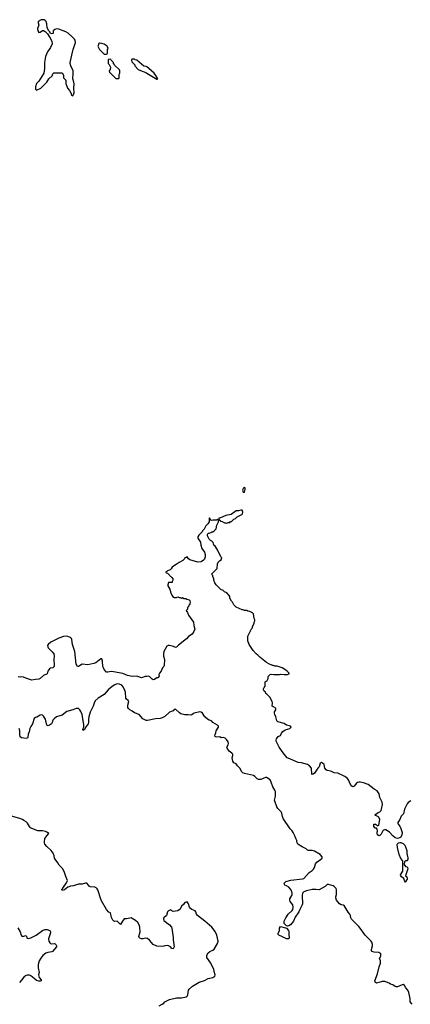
# Model space of a CAD drawing. Header units: inches. Extents: x 2293880 to 2522759, y 823965 to 1006879.
# Tile 234 of 256: x 2437821 to 2444512, y 911188 to 928043. Entities that reach past the tile are written whole.
import ezdxf

# ---------------------------------------------------------------- set-up
doc = ezdxf.new("R2010")
doc.units = ezdxf.units.IN
doc.header["$MEASUREMENT"] = 0
for name, color, linetype in [('C4931', 7, 'Continuous'), ('C4932', 7, 'Continuous'), ('C4941', 7, 'Continuous'), ('C4942', 7, 'Continuous')]:
    doc.layers.add(name, color=color, linetype=linetype)

msp = doc.modelspace()

# ---------------------------------------------------------------- linework, layer by layer
at = {"layer": 'C4931', "color": 5}
for points, elevation in [([(2440000, 916802), (2439970, 916799), (2439910, 916777), (2439830, 916807), (2439750, 916801), (2439670, 916816), (2439590, 916852), (2439430, 916881), (2439390, 916886), (2439330, 916875), (2439310, 916876), (2439270, 916917), (2439254, 916950), (2439248, 916970), (2439242, 917062), (2439230, 917102), (2439210, 917104), (2439126, 917034), (2439090, 917020), (2438990, 917002), (2438890, 917009), (2438830, 916969), (2438810, 916969), (2438790, 917010), (2438768, 917228), (2438725, 917345), (2438715, 917435), (2438710, 917450), (2438690, 917470), (2438630, 917490), (2438570, 917485), (2438490, 917457), (2438357, 917390), (2438308, 917350), (2438300, 917330), (2438302, 917310), (2438311, 917290), (2438380, 917220), (2438405, 917185), (2438410, 917150), (2438406, 917090), (2438413, 916990), (2438410, 916970), (2438403, 916957), (2438390, 916949), (2438350, 916941), (2438330, 916929), (2438306, 916890), (2438290, 916844), (2438230, 916814), (2438173, 916767), (2438150, 916754), (2438090, 916750), (2438030, 916737), (2437926, 916770), (2437889, 916789), (2437850, 916793), (2437829, 916789), (2437795, 916795)], 60), ([(2440000, 916049), (2439989, 916049), (2439930, 916075), (2439867, 916147), (2439790, 916178), (2439750, 916208), (2439710, 916230), (2439686, 916250), (2439676, 916270), (2439673, 916307), (2439693, 916370), (2439682, 916390), (2439652, 916412), (2439638, 916430), (2439631, 916529), (2439612, 916590), (2439590, 916627), (2439568, 916650), (2439530, 916670), (2439490, 916674), (2439450, 916659), (2439406, 916630), (2439336, 916570), (2439270, 916492), (2439164, 916430), (2439115, 916385), (2439096, 916344), (2439080, 916290), (2439031, 916189), (2439006, 916110), (2438999, 916070), (2439002, 916010), (2438995, 915990), (2438958, 915942), (2438930, 915895), (2438910, 915878), (2438902, 915890), (2438906, 915910), (2438919, 915930), (2438921, 915970), (2438890, 916150), (2438870, 916201), (2438853, 916230), (2438830, 916250), (2438790, 916251), (2438729, 916229), (2438630, 916203), (2438550, 916137), (2438450, 916107), (2438410, 916075), (2438390, 916050), (2438377, 916010), (2438364, 915990), (2438330, 915964), (2438310, 915956), (2438287, 915967), (2438262, 916070), (2438230, 916119), (2438210, 916135), (2438190, 916142), (2438170, 916139), (2438115, 916105), (2438090, 916099), (2438070, 916078), (2438043, 915990), (2438010, 915941), (2437997, 915910), (2437984, 915850), (2437967, 915810), (2437961, 915759), (2437955, 915745), (2437930, 915740), (2437854, 915750), (2437830, 915767), (2437824, 915804), (2437823, 915870), (2437810, 915907)], 80), ([(2440000, 912314), (2439970, 912319), (2439930, 912309), (2439910, 912309), (2439880, 912320), (2439868, 912330), (2439862, 912350), (2439883, 912430), (2439881, 912510), (2439870, 912550), (2439847, 912587), (2439803, 912623), (2439750, 912658), (2439730, 912666), (2439710, 912665), (2439650, 912649), (2439610, 912649), (2439581, 912610), (2439550, 912555), (2439529, 912569), (2439490, 912609), (2439450, 912604), (2439430, 912615), (2439415, 912630), (2439394, 912674), (2439374, 912754), (2439350, 912768), (2439310, 912809), (2439221, 912961), (2439209, 912989), (2439158, 913150), (2439147, 913167), (2439130, 913183), (2439110, 913193), (2439030, 913200), (2439011, 913211), (2438977, 913257), (2438970, 913261), (2438950, 913260), (2438890, 913242), (2438830, 913245), (2438743, 913217), (2438690, 913213), (2438648, 913192), (2438590, 913149), (2438550, 913135), (2438546, 913150), (2438569, 913191), (2438625, 913270), (2438636, 913290), (2438640, 913310), (2438610, 913374), (2438584, 913464), (2438552, 913512), (2438497, 913570), (2438477, 913610), (2438429, 913670), (2438419, 913690), (2438413, 913730), (2438395, 913775), (2438360, 913820), (2438285, 913890), (2438253, 913930), (2438245, 913950), (2438245, 913970), (2438254, 914026), (2438285, 914075), (2438318, 914110), (2438298, 914130), (2438264, 914144), (2438210, 914155), (2438130, 914156), (2438030, 914195), (2438006, 914210), (2437989, 914230), (2437953, 914290), (2437932, 914312), (2437890, 914333), (2437869, 914350), (2437821, 914370), (2437682, 914410)], 120), ([(2437790, 912498), (2437831, 912430), (2437845, 912370), (2437856, 912356), (2437870, 912351), (2437930, 912365), (2437937, 912357), (2437944, 912324), (2437950, 912318), (2437970, 912315), (2438014, 912326), (2438102, 912370), (2438210, 912450), (2438250, 912467), (2438290, 912471), (2438338, 912450), (2438351, 912431), (2438351, 912410), (2438314, 912310), (2438318, 912270), (2438340, 912240), (2438351, 912231), (2438370, 912226), (2438410, 912231), (2438430, 912222), (2438442, 912210), (2438452, 912190), (2438451, 912170), (2438382, 912090), (2438370, 912084), (2438305, 912075), (2438270, 912061), (2438219, 912021), (2438183, 911977), (2438154, 911930), (2438137, 911870), (2438139, 911810), (2438155, 911730), (2438146, 911690), (2438147, 911670), (2438156, 911650), (2438191, 911610), (2438191, 911589), (2438170, 911582), (2438150, 911582), (2438110, 911595), (2438072, 911632), (2438015, 911675), (2437990, 911685), (2437950, 911685), (2437922, 911678), (2437890, 911654), (2437850, 911599), (2437816, 911564)], 120)]:
    msp.add_lwpolyline(points, dxfattribs=dict(at, elevation=elevation))
at = {"layer": 'C4932', "color": 5, "elevation": 60}
for points in [[(2438210, 928043), (2438190, 928038), (2438138, 928010), (2438139, 927990), (2438151, 927949), (2438127, 927893), (2438131, 927850), (2438150, 927826), (2438170, 927831), (2438210, 927858), (2438230, 927856), (2438258, 927838), (2438298, 927798), (2438338, 927738), (2438373, 927673), (2438379, 927630), (2438351, 927569), (2438298, 927490), (2438261, 927410), (2438246, 927310), (2438245, 927210), (2438236, 927130), (2438148, 926992), (2438110, 926948), (2438092, 926892), (2438093, 926853), (2438110, 926834), (2438186, 926870), (2438288, 926972), (2438322, 927030), (2438377, 927083), (2438390, 927114), (2438408, 927132), (2438550, 927134), (2438572, 927092), (2438572, 927050), (2438612, 927010), (2438612, 926950), (2438638, 926870), (2438676, 926830), (2438698, 926790), (2438710, 926754), (2438730, 926742), (2438749, 926771), (2438753, 926790), (2438746, 926870), (2438753, 926947), (2438751, 926971), (2438729, 927030), (2438740, 927120), (2438740, 927170), (2438699, 927250), (2438685, 927290), (2438685, 927310), (2438729, 927510), (2438739, 927530), (2438775, 927650), (2438769, 927690), (2438759, 927710), (2438721, 927750), (2438650, 927812), (2438610, 927835), (2438490, 927879), (2438450, 927888), (2438424, 927876), (2438394, 927850), (2438393, 927807), (2438370, 927798), (2438350, 927809), (2438335, 927835), (2438318, 927850), (2438290, 927906), (2438289, 927970), (2438274, 928010), (2438255, 928030), (2438239, 928039)], [(2439190, 927638), (2439174, 927630), (2439174, 927610), (2439162, 927590), (2439190, 927534), (2439270, 927454), (2439310, 927454), (2439322, 927458), (2439326, 927470), (2439326, 927530), (2439338, 927550), (2439318, 927590), (2439270, 927622), (2439230, 927635)], [(2439370, 927366), (2439338, 927362), (2439334, 927350), (2439334, 927290), (2439353, 927273), (2439374, 927230), (2439372, 927188), (2439354, 927170), (2439358, 927138), (2439370, 927134), (2439470, 927034), (2439510, 927034), (2439522, 927038), (2439526, 927050), (2439527, 927107), (2439538, 927130), (2439538, 927170), (2439530, 927186), (2439447, 927267), (2439442, 927282), (2439427, 927287), (2439426, 927310), (2439387, 927347), (2439382, 927362)]]:
    msp.add_lwpolyline(points, close=True, dxfattribs=at)
msp.add_lwpolyline([(2440000, 927233), (2439990, 927239), (2439949, 927249), (2439830, 927348), (2439798, 927358), (2439790, 927366), (2439750, 927366), (2439738, 927362), (2439734, 927350), (2439744, 927324), (2439794, 927270), (2439794, 927250), (2439850, 927192), (2439891, 927171), (2439980, 927140), (2440000, 927127)], dxfattribs=at)
at = {"layer": 'C4941', "color": 5}
for points, elevation in [([(2441643, 920000), (2441640, 919990), (2441650, 919954), (2441670, 919956), (2441683, 920000)], 60), ([(2444518, 914670), (2444477, 914643), (2444460, 914620), (2444412, 914528), (2444394, 914450), (2444353, 914407), (2444330, 914353), (2444300, 914300), (2444297, 914290), (2444303, 914270), (2444330, 914237), (2444350, 914199), (2444370, 914132), (2444368, 914090), (2444348, 914050), (2444330, 914036), (2444294, 914026), (2444250, 914039), (2444210, 914070), (2444155, 914135), (2444090, 914174), (2444070, 914175), (2444051, 914169), (2444041, 914159), (2444010, 914101), (2443990, 914076), (2443970, 914070), (2443950, 914090), (2443944, 914110), (2443943, 914137), (2443949, 914150), (2443947, 914187), (2443930, 914206), (2443910, 914206), (2443888, 914230), (2443886, 914270), (2443914, 914270), (2443930, 914262), (2443950, 914242), (2443970, 914254), (2443989, 914350), (2443970, 914389), (2443930, 914415), (2443918, 914418), (2443906, 914430), (2443959, 914470), (2443990, 914484), (2444010, 914507), (2444019, 914530), (2444034, 914610), (2444030, 914650), (2443990, 914729), (2443976, 914790), (2443944, 914844), (2443890, 914871), (2443790, 914950), (2443710, 914981), (2443653, 914993), (2443630, 914993), (2443610, 914987), (2443589, 914971), (2443550, 914925), (2443530, 914913), (2443510, 914925), (2443490, 914949), (2443454, 915030), (2443430, 915057), (2443390, 915085), (2443270, 915145), (2443210, 915151), (2443150, 915177), (2443090, 915189), (2443070, 915201), (2443049, 915230), (2443036, 915296), (2443010, 915318), (2442990, 915328), (2442970, 915318), (2442948, 915252), (2442927, 915230), (2442870, 915145), (2442850, 915129), (2442830, 915122), (2442824, 915130), (2442821, 915230), (2442786, 915270), (2442750, 915294), (2442650, 915323), (2442590, 915330), (2442419, 915399), (2442405, 915410), (2442332, 915492), (2442267, 915590), (2442217, 915690), (2442214, 915710), (2442222, 915730), (2442250, 915771), (2442290, 915792), (2442304, 915830), (2442330, 915859), (2442370, 915884), (2442448, 915910), (2442474, 915930), (2442462, 915950), (2442390, 915966), (2442350, 915993), (2442244, 916024), (2442223, 916043), (2442209, 916110), (2442189, 916150), (2442184, 916170), (2442186, 916194), (2442209, 916230), (2442208, 916250), (2442189, 916269), (2442160, 916280), (2442148, 916290), (2442153, 916350), (2442144, 916370), (2442106, 916446), (2442057, 916497), (2442038, 916510), (2442029, 916529), (2442010, 916548), (2441998, 916570), (2441998, 916590), (2442006, 916610), (2442027, 916633), (2442028, 916710), (2442058, 916730), (2442075, 916765), (2442075, 916790), (2442080, 916800), (2442110, 916832), (2442130, 916842), (2442172, 916832), (2442270, 916832), (2442290, 916838), (2442350, 916831), (2442408, 916832), (2442435, 916845), (2442438, 916850), (2442428, 916870), (2442399, 916899), (2442318, 916950), (2442230, 916974), (2442190, 916978), (2442170, 916988), (2442150, 916988), (2442090, 917014), (2442050, 917039), (2441932, 917132), (2441903, 917163), (2441869, 917190), (2441823, 917243), (2441749, 917350), (2441729, 917410), (2441729, 917490), (2441790, 917614), (2441807, 917633), (2441808, 917650), (2441838, 917710), (2441838, 917730), (2441848, 917750), (2441848, 917770), (2441838, 917790), (2441828, 917870), (2441810, 917888), (2441766, 917910), (2441730, 917918), (2441710, 917928), (2441672, 917928), (2441650, 917938), (2441630, 917938), (2441530, 917986), (2441490, 918026), (2441468, 918070), (2441448, 918090), (2441420, 918140), (2441418, 918170), (2441410, 918186), (2441369, 918229), (2441330, 918249), (2441309, 918269), (2441268, 918290), (2441188, 918370), (2441165, 918405), (2441149, 918450), (2441148, 918470), (2441128, 918510), (2441127, 918527), (2441108, 918550), (2441206, 918650), (2441208, 918730), (2441223, 918757), (2441243, 918777), (2441270, 918794), (2441286, 918830), (2441268, 918848), (2441209, 918969), (2441170, 919028), (2441149, 919050), (2441134, 919094), (2441115, 919115), (2441090, 919128), (2441068, 919150), (2441038, 919210), (2441038, 919230), (2441049, 919251), (2441067, 919253), (2441096, 919264), (2441110, 919274), (2441130, 919274), (2441160, 919300), (2441186, 919330), (2441198, 919390), (2441226, 919450), (2441226, 919470), (2441222, 919482), (2441210, 919486), (2441190, 919478), (2441130, 919475), (2441108, 919468), (2441096, 919476), (2441070, 919515), (2441065, 919510), (2441064, 919450), (2441046, 919414), (2441030, 919403), (2441010, 919378), (2440979, 919321), (2440950, 919291), (2440944, 919276), (2440926, 919254), (2440890, 919218), (2440873, 919190), (2440871, 919170), (2440917, 919097), (2440924, 919050), (2440943, 918990), (2440985, 918930), (2440996, 918890), (2440998, 918850), (2440985, 918810), (2440971, 918790), (2440930, 918764), (2440870, 918757), (2440738, 918798), (2440710, 918815), (2440690, 918848), (2440670, 918844), (2440665, 918835), (2440650, 918829), (2440645, 918815), (2440615, 918785), (2440550, 918752), (2440503, 918717), (2440455, 918690), (2440435, 918670), (2440418, 918642), (2440396, 918624), (2440383, 918617), (2440352, 918610), (2440343, 918597), (2440325, 918590), (2440324, 918584), (2440330, 918574), (2440354, 918570), (2440394, 918530), (2440398, 918518), (2440410, 918514), (2440430, 918494), (2440442, 918470), (2440442, 918450), (2440433, 918427), (2440431, 918409), (2440370, 918406), (2440358, 918370), (2440361, 918350), (2440394, 918294), (2440410, 918232), (2440427, 918190), (2440450, 918158), (2440470, 918151), (2440508, 918152), (2440530, 918162), (2440550, 918154), (2440570, 918154), (2440590, 918142), (2440610, 918154), (2440630, 918134), (2440667, 918133), (2440684, 918124), (2440732, 918110), (2440733, 918093), (2440742, 918070), (2440734, 918050), (2440734, 918030), (2440718, 918022), (2440714, 917990), (2440698, 917982), (2440694, 917950), (2440674, 917930), (2440695, 917895), (2440711, 917850), (2440744, 917810), (2440798, 917730), (2440805, 917670), (2440819, 917610), (2440804, 917570), (2440773, 917527), (2440710, 917484), (2440676, 917444), (2440542, 917338), (2440510, 917301), (2440490, 917296), (2440455, 917315), (2440390, 917333), (2440362, 917330), (2440343, 917317), (2440293, 917230), (2440285, 917190), (2440287, 917150), (2440301, 917090), (2440296, 916990), (2440291, 916970), (2440270, 916948), (2440245, 916890), (2440212, 916850), (2440202, 916830), (2440212, 916810), (2440197, 916783), (2440190, 916778), (2440170, 916778), (2440130, 916749), (2440110, 916742), (2440090, 916755), (2440053, 916793), (2440030, 916804), (2440000, 916802)], 60), ([(2444545, 911190), (2444507, 911230), (2444508, 911290), (2444487, 911390), (2444468, 911428), (2444435, 911470), (2444410, 911513), (2444390, 911527), (2444370, 911524), (2444290, 911489), (2444270, 911487), (2444250, 911492), (2444210, 911519), (2444170, 911535), (2444152, 911552), (2444078, 911578), (2444030, 911580), (2443970, 911560), (2443933, 911553), (2443910, 911570), (2443907, 911590), (2443952, 911708), (2443979, 911830), (2444002, 911890), (2443999, 911930), (2443985, 911970), (2444009, 912010), (2444005, 912050), (2443990, 912065), (2443973, 912073), (2443890, 912078), (2443855, 912095), (2443846, 912110), (2443847, 912127), (2443865, 912190), (2443865, 912210), (2443853, 912250), (2443837, 912277), (2443740, 912370), (2443708, 912410), (2443672, 912470), (2443630, 912520), (2443506, 912646), (2443493, 912670), (2443489, 912710), (2443477, 912730), (2443445, 912765), (2443377, 912877), (2443366, 912886), (2443330, 912892), (2443297, 912910), (2443250, 912969), (2443235, 913010), (2443236, 913030), (2443249, 913070), (2443249, 913149), (2443244, 913170), (2443210, 913206), (2443190, 913219), (2443110, 913238), (2443090, 913237), (2443053, 913207), (2442950, 913147), (2442896, 913156), (2442830, 913153), (2442733, 913130), (2442688, 913112), (2442668, 913092), (2442657, 913050), (2442663, 912910), (2442659, 912890), (2442618, 912810), (2442603, 912770), (2442541, 912679), (2442510, 912612), (2442460, 912550), (2442430, 912529), (2442408, 912528), (2442390, 912534), (2442354, 912570), (2442350, 912590), (2442353, 912610), (2442382, 912670), (2442417, 912730), (2442487, 912793), (2442497, 912810), (2442506, 912850), (2442497, 912890), (2442452, 912950), (2442447, 912970), (2442450, 912993), (2442483, 913050), (2442488, 913070), (2442488, 913090), (2442480, 913120), (2442460, 913160), (2442433, 913193), (2442390, 913219), (2442362, 913230), (2442349, 913250), (2442357, 913270), (2442381, 913290), (2442464, 913316), (2442666, 913334), (2442690, 913344), (2442777, 913443), (2442830, 913480), (2442856, 913504), (2442872, 913530), (2442890, 913591), (2442910, 913624), (2442996, 913684), (2443001, 913690), (2443004, 913710), (2442969, 913750), (2442870, 913809), (2442830, 913819), (2442770, 913822), (2442750, 913828), (2442728, 913850), (2442662, 913882), (2442585, 913930), (2442573, 913950), (2442568, 913990), (2442550, 914024), (2442536, 914070), (2442506, 914130), (2442490, 914156), (2442453, 914190), (2442336, 914370), (2442322, 914402), (2442310, 914462), (2442301, 914481), (2442241, 914541), (2442224, 914570), (2442184, 914684), (2442203, 914750), (2442203, 914830), (2442194, 914854), (2442157, 914910), (2442130, 914988), (2442110, 915029), (2442050, 915069), (2442030, 915072), (2441950, 915039), (2441910, 915037), (2441890, 915049), (2441850, 915090), (2441826, 915106), (2441670, 915138), (2441641, 915150), (2441624, 915170), (2441594, 915230), (2441553, 915270), (2441530, 915302), (2441490, 915322), (2441474, 915350), (2441459, 915410), (2441472, 915450), (2441470, 915470), (2441454, 915490), (2441410, 915522), (2441374, 915570), (2441371, 915590), (2441390, 915630), (2441395, 915655), (2441390, 915679), (2441363, 915723), (2441343, 915743), (2441310, 915754), (2441270, 915749), (2441247, 915767), (2441190, 915761), (2441168, 915768), (2441164, 915784), (2441168, 915808), (2441182, 915838), (2441188, 915872), (2441227, 915930), (2441229, 915950), (2441210, 915966), (2441132, 916012), (2441110, 916034), (2441090, 916045), (2441068, 916050), (2441038, 916070), (2440995, 916110), (2440955, 916170), (2440930, 916189), (2440906, 916194), (2440810, 916173), (2440790, 916161), (2440770, 916141), (2440750, 916136), (2440706, 916146), (2440650, 916145), (2440583, 916163), (2440556, 916176), (2440490, 916242), (2440470, 916236), (2440450, 916213), (2440435, 916205), (2440390, 916188), (2440310, 916116), (2440261, 916090), (2440230, 916080), (2440146, 916074), (2440009, 916049), (2440000, 916049)], 80), ([(2440210, 911165), (2440259, 911190), (2440289, 911210), (2440310, 911230), (2440389, 911270), (2440510, 911301), (2440590, 911299), (2440649, 911310), (2440670, 911319), (2440690, 911330), (2440703, 911350), (2440714, 911430), (2440726, 911450), (2440782, 911498), (2440893, 911567), (2440984, 911596), (2441050, 911628), (2441132, 911648), (2441164, 911670), (2441169, 911690), (2441152, 911750), (2441147, 911790), (2441119, 911839), (2441097, 911890), (2441029, 911989), (2441024, 912010), (2441029, 912030), (2441049, 912070), (2441079, 912090), (2441130, 912114), (2441150, 912130), (2441212, 912230), (2441222, 912270), (2441196, 912370), (2441170, 912435), (2441110, 912510), (2440990, 912613), (2440864, 912710), (2440850, 912730), (2440841, 912770), (2440826, 912786), (2440770, 912814), (2440749, 912830), (2440732, 912850), (2440710, 912908), (2440690, 912942), (2440670, 912939), (2440650, 912929), (2440625, 912895), (2440595, 912870), (2440570, 912815), (2440532, 912790), (2440450, 912778), (2440426, 912790), (2440410, 912806), (2440370, 912788), (2440351, 912769), (2440334, 912706), (2440290, 912666), (2440286, 912650), (2440290, 912622), (2440387, 912550), (2440419, 912510), (2440428, 912490), (2440450, 912334), (2440448, 912290), (2440453, 912253), (2440464, 912210), (2440466, 912170), (2440450, 912138), (2440430, 912144), (2440404, 912170), (2440372, 912192), (2440350, 912197), (2440310, 912192), (2440290, 912182), (2440250, 912175), (2440170, 912181), (2440109, 912210), (2440046, 912286), (2440010, 912312), (2440000, 912314)], 120)]:
    msp.add_lwpolyline(points, dxfattribs=dict(at, elevation=elevation))
for points, elevation in [([(2441610, 919648), (2441570, 919634), (2441530, 919633), (2441446, 919574), (2441350, 919556), (2441262, 919518), (2441232, 919510), (2441238, 919478), (2441253, 919473), (2441258, 919458), (2441290, 919454), (2441330, 919432), (2441352, 919432), (2441370, 919422), (2441390, 919434), (2441422, 919438), (2441430, 919454), (2441450, 919454), (2441487, 919493), (2441516, 919504), (2441546, 919530), (2441626, 919570), (2441636, 919584), (2441642, 919610), (2441630, 919646)], 60), ([(2444430, 913278), (2444410, 913308), (2444400, 913340), (2444362, 913370), (2444349, 913390), (2444345, 913405), (2444381, 913470), (2444386, 913490), (2444383, 913530), (2444385, 913630), (2444379, 913650), (2444350, 913687), (2444319, 913750), (2444292, 913870), (2444289, 913931), (2444307, 913953), (2444330, 913960), (2444350, 913957), (2444390, 913940), (2444416, 913910), (2444450, 913822), (2444455, 913770), (2444470, 913694), (2444470, 913666), (2444450, 913646), (2444430, 913646), (2444412, 913628), (2444412, 913612), (2444402, 913590), (2444427, 913547), (2444450, 913541), (2444465, 913530), (2444471, 913510), (2444432, 913390), (2444451, 913370), (2444458, 913350), (2444458, 913330), (2444442, 913310), (2444436, 913284)], 60), ([(2442390, 912308), (2442370, 912318), (2442365, 912325), (2442330, 912339), (2442325, 912345), (2442261, 912370), (2442250, 912381), (2442250, 912401), (2442270, 912450), (2442273, 912490), (2442290, 912518), (2442376, 912496), (2442390, 912489), (2442423, 912450), (2442433, 912430), (2442432, 912372), (2442439, 912330), (2442430, 912308)], 80)]:
    msp.add_lwpolyline(points, close=True, dxfattribs=dict(at, elevation=elevation))
at = {"layer": 'C4942', "color": 5, "elevation": 60}
for points in [[(2440000, 927127), (2440170, 927022), (2440178, 927022), (2440186, 927030), (2440155, 927090), (2440122, 927130), (2440035, 927210), (2440000, 927233)], [(2441683, 920000), (2441686, 920010), (2441682, 920030), (2441670, 920037), (2441650, 920025), (2441643, 920000)]]:
    msp.add_lwpolyline(points, dxfattribs=at)

doc.saveas('drawing.dxf')
